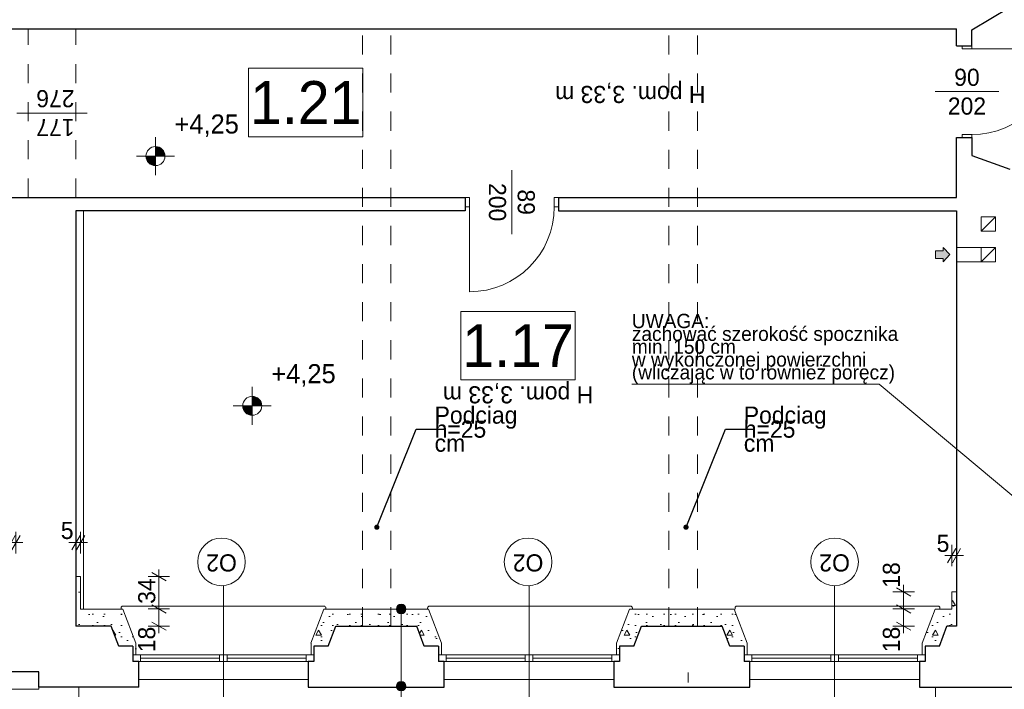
# Model space of a CAD drawing. Extents: x -145259 to -66341, y -2316 to 227384.
# Tile 63 of 141: x -88069 to -77726, y 87351 to 94379. Entities that reach past the tile are written whole.
import ezdxf

# ---------------------------------------------------------------- set-up
doc = ezdxf.new("R2010")
doc.units = 0
doc.header["$MEASUREMENT"] = 0
doc.linetypes.add('Dashed', pattern=[564.444447, 282.222223, -282.222223])
doc.linetypes.add('Przerywana', pattern=[400, 200, -200])
for name, color, linetype in [('Arch ocieplenie', 7, 'Continuous'), ('Arch opisy', 7, 'Continuous'), ('Arch wymiary', 7, 'Continuous'), ('INWENT RZĘDNE', 7, 'Continuous')]:
    doc.layers.add(name, color=color, linetype=linetype)
for name, color, linetype, lineweight in [('Arch ocieplenie_Nr_Pióra__21', 7, 'Continuous', 13), ('Arch opisy okien_Nr_Pióra__21', 7, 'Continuous', 13), ('Arch opisy_Nr_Pióra__1', 7, 'Continuous', 25), ('Arch opisy_Nr_Pióra__20', 1, 'Continuous', 20), ('Arch opisy_Nr_Pióra__21', 7, 'Continuous', 13), ('arch przekroje_Nr_Pióra__5', 7, 'Continuous', 13), ('Arch wymiary_Nr_Pióra__20', 1, 'Continuous', 20), ('Arch wymiary_Nr_Pióra__21', 7, 'Continuous', 13), ('Arch wymiary_Nr_Pióra__5', 7, 'Continuous', 13), ('Inwent kominy_Nr_Pióra__21', 7, 'Continuous', 13), ('INWENT ODWODNIENIE_Nr_Pióra__21', 7, 'Continuous', 13), ('INWENT OPISY_Nr_Pióra__21', 7, 'Continuous', 13), ('INWENT RZĘDNE_Nr_Pióra__21', 7, 'Continuous', 13), ('INWENT STROPY_Nr_Pióra__21', 7, 'Continuous', 13), ('INWENT. DRZWI_Nr_Pióra__21', 7, 'Continuous', 13), ('INWENT. OKNA_Nr_Pióra__21', 7, 'Continuous', 13), ('INWENT.ŚCIANY_Nr_Pióra__1', 7, 'Continuous', 25), ('INWENT.ŚCIANY_Nr_Pióra__21', 7, 'Continuous', 13)]:
    doc.layers.add(name, color=color, linetype=linetype, lineweight=lineweight)
doc.styles.add('GENERATED_STYLE_1', font='txt')
doc.styles.add('GENERATED_STYLE_2', font='txt')
doc.styles.add('GENERATED_STYLE_4', font='txt')
doc.styles.add('GENERATED_STYLE_5', font='txt')
doc.styles.add('GENERATED_STYLE_7', font='txt')
doc.styles.add('GENERATED_STYLE_8', font='txt')
doc.dimstyles.new('GENERATED_STYLE__1', dxfattribs={"dimtxt": 179.999995, "dimasz": 114, "dimexe": 0.18, "dimexo": 0, "dimgap": 0.09, "dimtad": 1, "dimdec": 0, "dimlfac": 0.1, "dimzin": 0, "dimdsep": 46, "dimtxsty": 'GENERATED_STYLE_1', "dimblk": 'ARROWHEAD_2', "dimblk1": 'ARROWHEAD_2', "dimblk2": 'ARROWHEAD_2', "dimcen": 0.09, "dimclrd": 7, "dimclre": 7, "dimclrt": 7, "dimazin": 0, "dimtfac": 1, "dimtdec": 4, "dimtmove": 0, "dimatfit": 3, "dimfxl": 0, "dimtolj": 1, "dimtzin": 0, "dimarcsym": 0})
doc.dimstyles.new('GENERATED_STYLE__2', dxfattribs={"dimtxt": 179.999995, "dimasz": 114, "dimexe": 0.18, "dimexo": 0, "dimgap": 0.09, "dimtad": 1, "dimtih": 1, "dimtoh": 1, "dimdec": 0, "dimlfac": 0.1, "dimzin": 0, "dimdsep": 46, "dimtxsty": 'GENERATED_STYLE_1', "dimblk": 'ARROWHEAD_2', "dimblk1": 'ARROWHEAD_2', "dimblk2": 'ARROWHEAD_2', "dimcen": 0.09, "dimclrd": 7, "dimclre": 7, "dimclrt": 7, "dimazin": 0, "dimtfac": 1, "dimtdec": 4, "dimtmove": 0, "dimatfit": 3, "dimfxl": 0, "dimtolj": 1, "dimtzin": 0, "dimarcsym": 0})
doc.dimstyles.new('GENERATED_STYLE__9', dxfattribs={"dimtxt": 0.18, "dimasz": 109.44, "dimexe": 0.18, "dimexo": 0.0625, "dimgap": 0.09, "dimtad": 0, "dimtih": 1, "dimtoh": 1, "dimdec": 4, "dimzin": 0, "dimdsep": 46, "dimcen": 0.09, "dimadec": 0, "dimazin": 0, "dimtfac": 1, "dimtdec": 4, "dimtmove": 0, "dimatfit": 3, "dimldrblk": 'ARROWHEAD_11', "dimfxl": 0, "dimtolj": 1, "dimtzin": 0, "dimarcsym": 0})
pattern_1 = [(0, (0, 0), (0, 623.5383), [60, -300]), (0, (180, 311.8), (0, 623.5383), [60, -300]), (60, (0, 0), (-540, 311.7692), [60, -300]), (60, (360, 0), (-540, 311.7692), [60, -300]), (120, (60, 0), (540, 311.7692), [60, -300]), (120, (420, 0), (540, 311.7692), [60, -300]), (0, (0, 60), (0, 120), [0, -120, 0, -180]), (45, (60, 60), (-84.85282, 84.85282), [0, -90, 0, -150.00001])]

# ---------------------------------------------------------------- blocks, each defined once
blk = doc.blocks.new('Ściana_297', base_point=(-87479, 88014))
at = {"layer": 'Arch ocieplenie_Nr_Pióra__21', "linetype": 'Continuous'}
h = blk.add_hatch(dxfattribs=at)
h.set_pattern_fill('Structural_Concrete', color=256, style=0, pattern_type=2)
h.set_pattern_definition(pattern_1)
h.paths.add_polyline_path([(-87479, 88014), (-87109, 88014), (-86985, 88194), (-87429, 88194)], flags=0)
for p, q in [((-86985, 88194), (-87429, 88194)), ((-87479, 88014), (-87109, 88014))]:
    blk.add_line(p, q, dxfattribs=at)
blk = doc.blocks.new('Ściana_298', base_point=(-87109, 88014))
at = {"layer": 'Arch ocieplenie_Nr_Pióra__21', "linetype": 'Continuous'}
h = blk.add_hatch(dxfattribs=at)
h.set_pattern_fill('Structural_Concrete', color=256, style=0, pattern_type=2)
h.set_pattern_definition(pattern_1)
h.paths.add_polyline_path([(-87109, 88014), (-87029, 87804), (-86848, 87834), (-86985, 88194)], flags=0)
for p, q in [((-86848, 87834), (-86985, 88194)), ((-87109, 88014), (-87029, 87804))]:
    blk.add_line(p, q, dxfattribs=at)
blk = doc.blocks.new('Ściana_299', base_point=(-87029, 87804))
at = {"layer": 'Arch ocieplenie_Nr_Pióra__21', "linetype": 'Continuous'}
h = blk.add_hatch(dxfattribs=at)
h.set_pattern_fill('Structural_Concrete', color=256, style=0, pattern_type=2)
h.set_pattern_definition(pattern_1)
h.paths.add_polyline_path([(-87029, 87804), (-86879, 87804), (-86849, 87834), (-86848, 87834)], flags=0)
for p, q in [((-86849, 87834), (-86848, 87834)), ((-87029, 87804), (-86879, 87804))]:
    blk.add_line(p, q, dxfattribs=at)
blk = doc.blocks.new('Ściana_300', base_point=(-86879, 87804))
at = {"layer": 'Arch ocieplenie_Nr_Pióra__21', "linetype": 'Continuous'}
h = blk.add_hatch(dxfattribs=at)
h.set_pattern_fill('Structural_Concrete', color=256, style=0, pattern_type=2)
h.set_pattern_definition(pattern_1)
h.paths.add_polyline_path([(-86879, 87804), (-86879, 87714), (-86849, 87714), (-86849, 87834)], flags=0)
for p, q in [((-86849, 87714), (-86849, 87834)), ((-86879, 87804), (-86879, 87714)), ((-86879, 87714), (-86849, 87714))]:
    blk.add_line(p, q, dxfattribs=at)
blk = doc.blocks.new('Ściana_301', base_point=(-84329, 88014))
at = {"layer": 'Arch ocieplenie_Nr_Pióra__21', "linetype": 'Continuous'}
h = blk.add_hatch(dxfattribs=at)
h.set_pattern_fill('Structural_Concrete', color=256, style=0, pattern_type=2)
h.set_pattern_definition(pattern_1)
h.paths.add_polyline_path([(-84329, 88194), (-84873, 88194), (-84749, 88014), (-84329, 88014)], flags=0)
for p, q in [((-84329, 88194), (-84873, 88194)), ((-84749, 88014), (-84329, 88014))]:
    blk.add_line(p, q, dxfattribs=at)
blk = doc.blocks.new('Ściana_302', base_point=(-84749, 88014))
at = {"layer": 'Arch ocieplenie_Nr_Pióra__21', "linetype": 'Continuous'}
h = blk.add_hatch(dxfattribs=at)
h.set_pattern_fill('Structural_Concrete', color=256, style=0, pattern_type=2)
h.set_pattern_definition(pattern_1)
h.paths.add_polyline_path([(-84873, 88194), (-85010, 87834), (-84829, 87804), (-84749, 88014)], flags=0)
for p, q in [((-84873, 88194), (-85010, 87834)), ((-84829, 87804), (-84749, 88014))]:
    blk.add_line(p, q, dxfattribs=at)
blk = doc.blocks.new('Ściana_303', base_point=(-84829, 87804))
at = {"layer": 'Arch ocieplenie_Nr_Pióra__21', "linetype": 'Continuous'}
h = blk.add_hatch(dxfattribs=at)
h.set_pattern_fill('Structural_Concrete', color=256, style=0, pattern_type=2)
h.set_pattern_definition(pattern_1)
h.paths.add_polyline_path([(-85010, 87834), (-85009, 87834), (-84979, 87804), (-84829, 87804)], flags=0)
for p, q in [((-85010, 87834), (-85009, 87834)), ((-84979, 87804), (-84829, 87804))]:
    blk.add_line(p, q, dxfattribs=at)
blk = doc.blocks.new('Ściana_304', base_point=(-84979, 87804))
at = {"layer": 'Arch ocieplenie_Nr_Pióra__21', "linetype": 'Continuous'}
h = blk.add_hatch(dxfattribs=at)
h.set_pattern_fill('Structural_Concrete', color=256, style=0, pattern_type=2)
h.set_pattern_definition(pattern_1)
h.paths.add_polyline_path([(-85009, 87834), (-85009, 87714), (-84979, 87714), (-84979, 87804)], flags=0)
for p, q in [((-85009, 87834), (-85009, 87714)), ((-85009, 87714), (-84979, 87714)), ((-84979, 87714), (-84979, 87804))]:
    blk.add_line(p, q, dxfattribs=at)
blk = doc.blocks.new('Ściana_305', base_point=(-84329, 88014))
at = {"layer": 'Arch ocieplenie_Nr_Pióra__21', "linetype": 'Continuous'}
h = blk.add_hatch(dxfattribs=at)
h.set_pattern_fill('Structural_Concrete', color=256, style=0, pattern_type=2)
h.set_pattern_definition(pattern_1)
h.paths.add_polyline_path([(-84329, 88014), (-83899, 88014), (-83775, 88194), (-84329, 88194)], flags=0)
for p, q in [((-83775, 88194), (-84329, 88194)), ((-84329, 88014), (-83899, 88014))]:
    blk.add_line(p, q, dxfattribs=at)
blk = doc.blocks.new('Ściana_306', base_point=(-83899, 88014))
at = {"layer": 'Arch ocieplenie_Nr_Pióra__21', "linetype": 'Continuous'}
h = blk.add_hatch(dxfattribs=at)
h.set_pattern_fill('Structural_Concrete', color=256, style=0, pattern_type=2)
h.set_pattern_definition(pattern_1)
h.paths.add_polyline_path([(-83899, 88014), (-83819, 87804), (-83638, 87834), (-83775, 88194)], flags=0)
for p, q in [((-83638, 87834), (-83775, 88194)), ((-83899, 88014), (-83819, 87804))]:
    blk.add_line(p, q, dxfattribs=at)
blk = doc.blocks.new('Ściana_307', base_point=(-83819, 87804))
at = {"layer": 'Arch ocieplenie_Nr_Pióra__21', "linetype": 'Continuous'}
h = blk.add_hatch(dxfattribs=at)
h.set_pattern_fill('Structural_Concrete', color=256, style=0, pattern_type=2)
h.set_pattern_definition(pattern_1)
h.paths.add_polyline_path([(-83819, 87804), (-83669, 87804), (-83639, 87834), (-83638, 87834)], flags=0)
for p, q in [((-83639, 87834), (-83638, 87834)), ((-83819, 87804), (-83669, 87804))]:
    blk.add_line(p, q, dxfattribs=at)
blk = doc.blocks.new('Ściana_308', base_point=(-83669, 87804))
at = {"layer": 'Arch ocieplenie_Nr_Pióra__21', "linetype": 'Continuous'}
h = blk.add_hatch(dxfattribs=at)
h.set_pattern_fill('Structural_Concrete', color=256, style=0, pattern_type=2)
h.set_pattern_definition(pattern_1)
h.paths.add_polyline_path([(-83669, 87804), (-83669, 87714), (-83639, 87714), (-83639, 87834)], flags=0)
for p, q in [((-83639, 87714), (-83639, 87834)), ((-83669, 87804), (-83669, 87714)), ((-83669, 87714), (-83639, 87714))]:
    blk.add_line(p, q, dxfattribs=at)
blk = doc.blocks.new('Ściana_309', base_point=(-81129, 88014))
at = {"layer": 'Arch ocieplenie_Nr_Pióra__21', "linetype": 'Continuous'}
h = blk.add_hatch(dxfattribs=at)
h.set_pattern_fill('Structural_Concrete', color=256, style=0, pattern_type=2)
h.set_pattern_definition(pattern_1)
h.paths.add_polyline_path([(-81129, 88194), (-81663, 88194), (-81539, 88014), (-81129, 88014)], flags=0)
for p, q in [((-81129, 88194), (-81663, 88194)), ((-81539, 88014), (-81129, 88014))]:
    blk.add_line(p, q, dxfattribs=at)
blk = doc.blocks.new('Ściana_310', base_point=(-81539, 88014))
at = {"layer": 'Arch ocieplenie_Nr_Pióra__21', "linetype": 'Continuous'}
h = blk.add_hatch(dxfattribs=at)
h.set_pattern_fill('Structural_Concrete', color=256, style=0, pattern_type=2)
h.set_pattern_definition(pattern_1)
h.paths.add_polyline_path([(-81663, 88194), (-81800, 87834), (-81619, 87804), (-81539, 88014)], flags=0)
for p, q in [((-81663, 88194), (-81800, 87834)), ((-81619, 87804), (-81539, 88014))]:
    blk.add_line(p, q, dxfattribs=at)
blk = doc.blocks.new('Ściana_311', base_point=(-81619, 87804))
at = {"layer": 'Arch ocieplenie_Nr_Pióra__21', "linetype": 'Continuous'}
h = blk.add_hatch(dxfattribs=at)
h.set_pattern_fill('Structural_Concrete', color=256, style=0, pattern_type=2)
h.set_pattern_definition(pattern_1)
h.paths.add_polyline_path([(-81800, 87834), (-81799, 87834), (-81769, 87804), (-81619, 87804)], flags=0)
for p, q in [((-81800, 87834), (-81799, 87834)), ((-81769, 87804), (-81619, 87804))]:
    blk.add_line(p, q, dxfattribs=at)
blk = doc.blocks.new('Ściana_312', base_point=(-81769, 87804))
at = {"layer": 'Arch ocieplenie_Nr_Pióra__21', "linetype": 'Continuous'}
h = blk.add_hatch(dxfattribs=at)
h.set_pattern_fill('Structural_Concrete', color=256, style=0, pattern_type=2)
h.set_pattern_definition(pattern_1)
h.paths.add_polyline_path([(-81799, 87834), (-81799, 87714), (-81769, 87714), (-81769, 87804)], flags=0)
for p, q in [((-81799, 87834), (-81799, 87714)), ((-81799, 87714), (-81769, 87714)), ((-81769, 87714), (-81769, 87804))]:
    blk.add_line(p, q, dxfattribs=at)
blk = doc.blocks.new('Ściana_313', base_point=(-81129, 88014))
at = {"layer": 'Arch ocieplenie_Nr_Pióra__21', "linetype": 'Continuous'}
h = blk.add_hatch(dxfattribs=at)
h.set_pattern_fill('Structural_Concrete', color=256, style=0, pattern_type=2)
h.set_pattern_definition(pattern_1)
h.paths.add_polyline_path([(-81129, 88014), (-80689, 88014), (-80565, 88194), (-81129, 88194)], flags=0)
for p, q in [((-80565, 88194), (-81129, 88194)), ((-81129, 88014), (-80689, 88014))]:
    blk.add_line(p, q, dxfattribs=at)
blk = doc.blocks.new('Ściana_314', base_point=(-80689, 88014))
at = {"layer": 'Arch ocieplenie_Nr_Pióra__21', "linetype": 'Continuous'}
h = blk.add_hatch(dxfattribs=at)
h.set_pattern_fill('Structural_Concrete', color=256, style=0, pattern_type=2)
h.set_pattern_definition(pattern_1)
h.paths.add_polyline_path([(-80689, 88014), (-80609, 87804), (-80428, 87834), (-80565, 88194)], flags=0)
for p, q in [((-80428, 87834), (-80565, 88194)), ((-80689, 88014), (-80609, 87804))]:
    blk.add_line(p, q, dxfattribs=at)
blk = doc.blocks.new('Ściana_315', base_point=(-80609, 87804))
at = {"layer": 'Arch ocieplenie_Nr_Pióra__21', "linetype": 'Continuous'}
h = blk.add_hatch(dxfattribs=at)
h.set_pattern_fill('Structural_Concrete', color=256, style=0, pattern_type=2)
h.set_pattern_definition(pattern_1)
h.paths.add_polyline_path([(-80609, 87804), (-80459, 87804), (-80429, 87834), (-80428, 87834)], flags=0)
for p, q in [((-80429, 87834), (-80428, 87834)), ((-80609, 87804), (-80459, 87804))]:
    blk.add_line(p, q, dxfattribs=at)
blk = doc.blocks.new('Ściana_316', base_point=(-80459, 87804))
at = {"layer": 'Arch ocieplenie_Nr_Pióra__21', "linetype": 'Continuous'}
h = blk.add_hatch(dxfattribs=at)
h.set_pattern_fill('Structural_Concrete', color=256, style=0, pattern_type=2)
h.set_pattern_definition(pattern_1)
h.paths.add_polyline_path([(-80459, 87804), (-80459, 87714), (-80429, 87714), (-80429, 87834)], flags=0)
for p, q in [((-80429, 87714), (-80429, 87834)), ((-80459, 87804), (-80459, 87714)), ((-80459, 87714), (-80429, 87714))]:
    blk.add_line(p, q, dxfattribs=at)
blk = doc.blocks.new('Ściana_317', base_point=(-78329, 88014))
at = {"layer": 'Arch ocieplenie_Nr_Pióra__21', "linetype": 'Continuous'}
h = blk.add_hatch(dxfattribs=at)
h.set_pattern_fill('Structural_Concrete', color=256, style=0, pattern_type=2)
h.set_pattern_definition(pattern_1)
h.paths.add_polyline_path([(-78453, 88194), (-78590, 87834), (-78409, 87804), (-78329, 88014)], flags=0)
for p, q in [((-78453, 88194), (-78590, 87834)), ((-78409, 87804), (-78329, 88014))]:
    blk.add_line(p, q, dxfattribs=at)
blk = doc.blocks.new('Ściana_318', base_point=(-78409, 87804))
at = {"layer": 'Arch ocieplenie_Nr_Pióra__21', "linetype": 'Continuous'}
h = blk.add_hatch(dxfattribs=at)
h.set_pattern_fill('Structural_Concrete', color=256, style=0, pattern_type=2)
h.set_pattern_definition(pattern_1)
h.paths.add_polyline_path([(-78590, 87834), (-78589, 87834), (-78559, 87804), (-78409, 87804)], flags=0)
for p, q in [((-78590, 87834), (-78589, 87834)), ((-78559, 87804), (-78409, 87804))]:
    blk.add_line(p, q, dxfattribs=at)
blk = doc.blocks.new('Ściana_319', base_point=(-78559, 87804))
at = {"layer": 'Arch ocieplenie_Nr_Pióra__21', "linetype": 'Continuous'}
h = blk.add_hatch(dxfattribs=at)
h.set_pattern_fill('Structural_Concrete', color=256, style=0, pattern_type=2)
h.set_pattern_definition(pattern_1)
h.paths.add_polyline_path([(-78589, 87834), (-78589, 87714), (-78559, 87714), (-78559, 87804)], flags=0)
for p, q in [((-78589, 87834), (-78589, 87714)), ((-78589, 87714), (-78559, 87714)), ((-78559, 87714), (-78559, 87804))]:
    blk.add_line(p, q, dxfattribs=at)
blk = doc.blocks.new('Ściana_320', base_point=(-87479, 88534))
at = {"layer": 'Arch ocieplenie_Nr_Pióra__21', "linetype": 'Continuous'}
h = blk.add_hatch(dxfattribs=at)
h.set_pattern_fill('Structural_Concrete', color=256, style=0, pattern_type=2)
h.set_pattern_definition(pattern_1)
h.paths.add_polyline_path([(-87479, 88534), (-87479, 88014), (-87429, 88194), (-87429, 88534)], flags=0)
for p, q in [((-87479, 88534), (-87479, 88014)), ((-87429, 88534), (-87479, 88534)), ((-87429, 88194), (-87429, 88534))]:
    blk.add_line(p, q, dxfattribs=at)
blk = doc.blocks.new('Ściana_321', base_point=(-78229, 88374))
at = {"layer": 'Arch ocieplenie_Nr_Pióra__21', "linetype": 'Continuous'}
h = blk.add_hatch(dxfattribs=at)
h.set_pattern_fill('Structural_Concrete', color=256, style=0, pattern_type=2)
h.set_pattern_definition(pattern_1)
h.paths.add_polyline_path([(-78279, 88374), (-78279, 88194), (-78229, 88014), (-78229, 88374)], flags=0)
for p, q in [((-78279, 88374), (-78279, 88194)), ((-78229, 88374), (-78279, 88374)), ((-78229, 88014), (-78229, 88374))]:
    blk.add_line(p, q, dxfattribs=at)
blk = doc.blocks.new('Ściana_322', base_point=(-78229, 88014))
at = {"layer": 'Arch ocieplenie_Nr_Pióra__21', "linetype": 'Continuous'}
h = blk.add_hatch(dxfattribs=at)
h.set_pattern_fill('Structural_Concrete', color=256, style=0, pattern_type=2)
h.set_pattern_definition(pattern_1)
h.paths.add_polyline_path([(-78279, 88194), (-78453, 88194), (-78329, 88014), (-78229, 88014)], flags=0)
for p, q in [((-78279, 88194), (-78453, 88194)), ((-78329, 88014), (-78229, 88014))]:
    blk.add_line(p, q, dxfattribs=at)
blk = doc.blocks.new('Linia_55', base_point=(-84062, 87384))
at = {"layer": 'Arch opisy_Nr_Pióra__21', "linetype": 'Continuous'}
blk.add_line((-84062, 87384), (-84062, 86205), dxfattribs=at)
blk.add_circle((-84062, 85905), 300, dxfattribs=at)
blk = doc.blocks.new('Linia_56', base_point=(-84062, 88194))
at = {"layer": 'Arch opisy_Nr_Pióra__21', "linetype": 'Continuous'}
for points in [[(-84012, 88194), (-84016, 88213), (-84026, 88229), (-84043, 88240), (-84062, 88244), (-84081, 88240), (-84097, 88229), (-84108, 88213), (-84112, 88194), (-84108, 88174), (-84097, 88158), (-84081, 88147), (-84062, 88144), (-84043, 88147), (-84026, 88158), (-84016, 88174)], [(-84012, 87384), (-84016, 87403), (-84026, 87419), (-84043, 87430), (-84062, 87434), (-84081, 87430), (-84097, 87419), (-84108, 87403), (-84112, 87384), (-84108, 87364), (-84097, 87348), (-84081, 87337), (-84062, 87334), (-84043, 87337), (-84026, 87348), (-84016, 87364)]]:
    blk.add_hatch(color=256, dxfattribs=at).paths.add_polyline_path(points, flags=0)
blk.add_line((-84062, 88144), (-84062, 87434), dxfattribs=at)
for centre in [(-84062, 88194), (-84062, 87384)]:
    blk.add_circle(centre, 50, dxfattribs=at)
blk = doc.blocks.new('*D1459')
at = {"layer": 'Arch wymiary_Nr_Pióra__5', "linetype": 'Continuous'}
for p, q in [((-88202, 88815), (-88115, 88965)), ((-88159, 88778), (-88159, 89003)), ((-88065, 88965), (-88152, 88815)), ((-88109, 88778), (-88109, 89003)), ((-88232, 88890), (-88159, 88890)), ((-88159, 88890), (-88109, 88890)), ((-88109, 88890), (-88035, 88890))]:
    blk.add_line(p, q, dxfattribs=at)
at = {"layer": 'Arch wymiary_Nr_Pióra__21', "insert": (-88317, 88926), "char_height": 180, "attachment_point": 7, "style": 'GENERATED_STYLE_1'}
blk.add_mtext('{5}', dxfattribs=at)
blk = doc.blocks.new('ARROWHEAD_2')
at = {"color": 0, "linetype": 'Continuous', "lineweight": 0}
for p, q in [((0, 0), (-1, 0)), ((-0.378, -0.655), (0.378, 0.655))]:
    blk.add_line(p, q, dxfattribs=at)
blk = doc.blocks.new('*D1460')
at = {"layer": 'Arch wymiary_Nr_Pióra__5', "linetype": 'Continuous'}
for p, q in [((-87522, 88815), (-87435, 88965)), ((-87479, 88778), (-87479, 89003)), ((-87385, 88965), (-87472, 88815)), ((-87429, 88778), (-87429, 89003)), ((-87552, 88890), (-87479, 88890)), ((-87479, 88890), (-87429, 88890)), ((-87429, 88890), (-87355, 88890))]:
    blk.add_line(p, q, dxfattribs=at)
at = {"layer": 'Arch wymiary_Nr_Pióra__21', "insert": (-87637, 88926), "char_height": 180, "attachment_point": 7, "style": 'GENERATED_STYLE_1'}
blk.add_mtext('{5}', dxfattribs=at)
blk = doc.blocks.new('*D1461')
at = {"layer": 'Arch wymiary_Nr_Pióra__5', "linetype": 'Continuous'}
for p, q in [((-86681, 88237), (-86531, 88150)), ((-86494, 88194), (-86719, 88194)), ((-86606, 88014), (-86606, 88194)), ((-86681, 88057), (-86531, 87970)), ((-86494, 88014), (-86719, 88014)), ((-86606, 87940), (-86606, 88014))]:
    blk.add_line(p, q, dxfattribs=at)
at = {"layer": 'Arch wymiary_Nr_Pióra__21', "char_height": 180, "attachment_point": 7, "rotation": 90, "style": 'GENERATED_STYLE_1'}
for s, insert in [('{34}', (-86642, 88248)), ('{18}', (-86642, 87740))]:
    blk.add_mtext(s, dxfattribs=dict(at, insert=insert))
blk = doc.blocks.new('*D1462')
at = {"layer": 'Arch wymiary_Nr_Pióra__5', "linetype": 'Continuous'}
for p, q in [((-86494, 88534), (-86719, 88534)), ((-86531, 88490), (-86681, 88577)), ((-86606, 88534), (-86606, 88607)), ((-86606, 88194), (-86606, 88534)), ((-86681, 88237), (-86531, 88150)), ((-86494, 88194), (-86719, 88194))]:
    blk.add_line(p, q, dxfattribs=at)
at = {"layer": 'Arch wymiary_Nr_Pióra__21', "char_height": 180, "attachment_point": 7, "rotation": 90, "style": 'GENERATED_STYLE_1'}
for s, insert in [('{34}', (-86642, 88248)), ('{18}', (-86642, 87740))]:
    blk.add_mtext(s, dxfattribs=dict(at, insert=insert))
blk = doc.blocks.new('*D1463')
at = {"layer": 'Arch wymiary_Nr_Pióra__5', "linetype": 'Continuous'}
for p, q in [((-78859, 88237), (-78709, 88150)), ((-78671, 88194), (-78896, 88194)), ((-78784, 88014), (-78784, 88194)), ((-78859, 88057), (-78709, 87970)), ((-78671, 88014), (-78896, 88014)), ((-78784, 87940), (-78784, 88014))]:
    blk.add_line(p, q, dxfattribs=at)
at = {"layer": 'Arch wymiary_Nr_Pióra__21', "char_height": 180, "attachment_point": 7, "rotation": 90, "style": 'GENERATED_STYLE_1'}
for insert in [(-78820, 88417), (-78820, 87740)]:
    blk.add_mtext('{18}', dxfattribs=dict(at, insert=insert))
blk = doc.blocks.new('*D1464')
at = {"layer": 'Arch wymiary_Nr_Pióra__5', "linetype": 'Continuous'}
for p, q in [((-78784, 88374), (-78784, 88447)), ((-78671, 88374), (-78896, 88374)), ((-78709, 88330), (-78859, 88417)), ((-78784, 88194), (-78784, 88374)), ((-78859, 88237), (-78709, 88150)), ((-78671, 88194), (-78896, 88194))]:
    blk.add_line(p, q, dxfattribs=at)
at = {"layer": 'Arch wymiary_Nr_Pióra__21', "char_height": 180, "attachment_point": 7, "rotation": 90, "style": 'GENERATED_STYLE_1'}
for insert in [(-78820, 88417), (-78820, 87740)]:
    blk.add_mtext('{18}', dxfattribs=dict(at, insert=insert))
blk = doc.blocks.new('*D1465')
at = {"layer": 'Arch wymiary_Nr_Pióra__5', "linetype": 'Continuous'}
for p, q in [((-78279, 88643), (-78279, 88868)), ((-78229, 88643), (-78229, 88868)), ((-78352, 88755), (-78279, 88755)), ((-78322, 88680), (-78235, 88830)), ((-78279, 88755), (-78229, 88755)), ((-78185, 88830), (-78272, 88680)), ((-78229, 88755), (-78155, 88755))]:
    blk.add_line(p, q, dxfattribs=at)
at = {"layer": 'Arch wymiary_Nr_Pióra__21', "insert": (-78437, 88791), "char_height": 180, "attachment_point": 7, "style": 'GENERATED_STYLE_1'}
blk.add_mtext('{5}', dxfattribs=at)
blk = doc.blocks.new('Koty wysokościowe_17', base_point=(-86643, 92947))
at = {"layer": 'INWENT RZĘDNE_Nr_Pióra__21', "linetype": 'Continuous'}
for points in [[(-86643, 92947), (-86543, 92947), (-86551, 92985), (-86572, 93018), (-86605, 93039), (-86643, 93047)], [(-86643, 92947), (-86743, 92947), (-86735, 92909), (-86714, 92876), (-86681, 92855), (-86643, 92847)]]:
    blk.add_hatch(color=256, dxfattribs=at).paths.add_polyline_path(points, flags=0)
for p, q in [((-86643, 92747), (-86643, 93147)), ((-86843, 92947), (-86443, 92947))]:
    blk.add_line(p, q, dxfattribs=at)
blk.add_circle((-86643, 92947), 100, dxfattribs=at)
at = {"layer": 'INWENT RZĘDNE_Nr_Pióra__21', "insert": (-86443, 93147), "char_height": 200, "attachment_point": 7, "style": 'GENERATED_STYLE_2'}
blk.add_mtext('{+4,25}', dxfattribs=at)
blk = doc.blocks.new('Koty wysokościowe_18', base_point=(-85626, 90326))
at = {"layer": 'INWENT RZĘDNE_Nr_Pióra__21', "linetype": 'Continuous'}
for points in [[(-85626, 90326), (-85526, 90326), (-85534, 90365), (-85555, 90397), (-85588, 90419), (-85626, 90426)], [(-85626, 90326), (-85726, 90326), (-85718, 90288), (-85697, 90256), (-85664, 90234), (-85626, 90226)]]:
    blk.add_hatch(color=256, dxfattribs=at).paths.add_polyline_path(points, flags=0)
for p, q in [((-85626, 90126), (-85626, 90526)), ((-85826, 90326), (-85426, 90326))]:
    blk.add_line(p, q, dxfattribs=at)
blk.add_circle((-85626, 90326), 100, dxfattribs=at)
at = {"layer": 'INWENT RZĘDNE_Nr_Pióra__21', "insert": (-85426, 90526), "char_height": 200, "attachment_point": 7, "style": 'GENERATED_STYLE_2'}
blk.add_mtext('{+4,25}', dxfattribs=at)
blk = doc.blocks.new('ARROWHEAD_11')
at = {"color": 0, "linetype": 'Continuous', "lineweight": 0}
blk.add_line((0, 0), (-1, 0), dxfattribs=at)
at = {"color": 0, "linetype": 'Continuous', "lineweight": 0, "const_width": 0.25, "flags": 128}
blk.add_lwpolyline([(-0.125, 0, 1), (0.125, 0, 1)], format="xyb", close=True, dxfattribs=at)

msp = doc.modelspace()

# ---------------------------------------------------------------- hatches: boundary and pattern name
at = {"layer": 'Inwent kominy_Nr_Pióra__21', "linetype": 'Continuous'}
msp.add_hatch(color=256, dxfattribs=at).paths.add_polyline_path([(-78368.7, 91838.6), (-78368.7, 91873.6), (-78448.7, 91873.6), (-78448.7, 91953.6), (-78368.7, 91953.6), (-78368.7, 91988.6), (-78298.7, 91913.6)], flags=0)

# ---------------------------------------------------------------- linework, layer by layer
at = {"layer": 'Arch opisy okien_Nr_Pióra__21', "linetype": 'Continuous'}
for centre in [(-85948.7, 88688.1), (-82728.7, 88688.1), (-79508.7, 88688.1)]:
    msp.add_circle(centre, 250, dxfattribs=at)
at = {"layer": 'Arch opisy_Nr_Pióra__20', "linetype": 'Continuous'}
for p, q in [((-81638.6, 90554), (-79042.3, 90554)), ((-79042.3, 90554), (-76990, 88838.6))]:
    msp.add_line(p, q, dxfattribs=at)
at = {"layer": 'Arch opisy_Nr_Pióra__21', "linetype": 'Continuous'}
for p, q in [((-84464, 93869.6), (-85664, 93869.6)), ((-85664, 93869.6), (-85664, 93149.6)), ((-84464, 93149.6), (-84464, 93869.6)), ((-85664, 93149.6), (-84464, 93149.6)), ((-82233.8, 91317.9), (-83433.8, 91317.9)), ((-83433.8, 91317.9), (-83433.8, 90597.9)), ((-82233.8, 90597.9), (-82233.8, 91317.9)), ((-83433.8, 90597.9), (-82233.8, 90597.9))]:
    msp.add_line(p, q, dxfattribs=at)
at = {"layer": 'arch przekroje_Nr_Pióra__5', "linetype": 'Dashed'}
msp.add_line((-81046.9, 86293.2), (-81046.9, 87528.8), dxfattribs=at)
at = {"layer": 'Inwent kominy_Nr_Pióra__21', "linetype": 'Continuous'}
for p, q in [((-77818.7, 92308.6), (-77968.7, 92308.6)), ((-77968.7, 92308.6), (-77968.7, 92158.6)), ((-77968.7, 92158.6), (-77818.7, 92308.6)), ((-77818.7, 92158.6), (-77818.7, 92308.6)), ((-77968.7, 92158.6), (-77818.7, 92158.6)), ((-78448.7, 91873.6), (-78448.7, 91953.6)), ((-78448.7, 91953.6), (-78368.7, 91953.6)), ((-78298.7, 91913.6), (-78368.7, 91988.6)), ((-78368.7, 91953.6), (-78368.7, 91988.6)), ((-77968.7, 91988.6), (-78228.7, 91988.6)), ((-77818.7, 91988.6), (-77968.7, 91988.6)), ((-77968.7, 91988.6), (-77968.7, 91838.6)), ((-77968.7, 91838.6), (-77818.7, 91988.6)), ((-77818.7, 91838.6), (-77818.7, 91988.6)), ((-78368.7, 91873.6), (-78448.7, 91873.6)), ((-78298.7, 91913.6), (-78368.7, 91838.6)), ((-78368.7, 91873.6), (-78368.7, 91838.6)), ((-77968.7, 91838.6), (-78228.7, 91838.6)), ((-77968.7, 91838.6), (-77818.7, 91838.6))]:
    msp.add_line(p, q, dxfattribs=at)
at = {"layer": 'INWENT ODWODNIENIE_Nr_Pióra__21', "linetype": 'Continuous'}
for p, q in [((-87448.7, 87213.6), (-87448.7, 87373.6)), ((-78448.7, 87373.6), (-78448.7, 87133.6))]:
    msp.add_line(p, q, dxfattribs=at)
at = {"layer": 'INWENT OPISY_Nr_Pióra__21', "linetype": 'Continuous'}
for p, q in [((-77783.7, 93623.6), (-78453.7, 93623.6)), ((-87358.7, 93398.6), (-88098.7, 93398.6)), ((-82898.7, 92798.6), (-82898.7, 92128.6)), ((-85928.7, 88438.1), (-85928.7, 86673.6)), ((-82718.7, 88438.1), (-82718.7, 86673.6)), ((-79508.7, 88438.1), (-79508.7, 86673.6))]:
    msp.add_line(p, q, dxfattribs=at)
at = {"layer": 'INWENT STROPY_Nr_Pióra__21', "linetype": 'Przerywana'}
for p, q in [((-87978.7, 92513.6), (-87978.7, 94283.6)), ((-87478.7, 92513.6), (-87478.7, 94283.6)), ((-84468.7, 88013.6), (-84468.7, 94283.6)), ((-84168.7, 88013.6), (-84168.7, 94283.6)), ((-81248.7, 88013.6), (-81248.7, 94283.6)), ((-80948.7, 88013.6), (-80948.7, 94283.6))]:
    msp.add_line(p, q, dxfattribs=at)
at = {"layer": 'INWENT. DRZWI_Nr_Pióra__21', "linetype": 'Continuous'}
for p, q in [((-78168.7, 94073.6), (-78168.7, 94103.6)), ((-78068.7, 94073.6), (-78168.7, 94073.6)), ((-78068.7, 94073.6), (-78068.7, 94103.6)), ((-78068.7, 94073.6), (-77168.7, 94073.6)), ((-78068.7, 93173.6), (-78168.7, 93173.6)), ((-78168.7, 93173.6), (-78168.7, 93143.6)), ((-78068.7, 93173.6), (-78068.7, 93143.6)), ((-83343.7, 92513.6), (-83388.7, 92513.6)), ((-83343.7, 92513.6), (-83343.7, 92413.6)), ((-82453.7, 92513.6), (-82453.7, 92413.6)), ((-82453.7, 92513.6), (-82408.7, 92513.6)), ((-83343.7, 92413.6), (-83388.7, 92413.6)), ((-83343.7, 92413.6), (-83343.7, 91523.6)), ((-82453.7, 92413.6), (-82408.7, 92413.6))]:
    msp.add_line(p, q, dxfattribs=at)
for centre, radius in [((-78068.7, 94073.6), 900), ((-83343.7, 92413.6), 890)]:
    msp.add_arc(centre, radius, 270, 0, dxfattribs=at)
at = {"layer": 'INWENT. OKNA_Nr_Pióra__21', "linetype": 'Continuous'}
for p, q in [((-86984.7, 88223.6), (-84872.8, 88223.6)), ((-83764.7, 88223.6), (-81652.8, 88223.6)), ((-80534.7, 88223.6), (-78422.8, 88223.6)), ((-87004.7, 88203.6), (-87004.7, 88193.6)), ((-84852.8, 88203.6), (-84852.8, 88193.6)), ((-83784.7, 88203.6), (-83784.7, 88193.6)), ((-81632.8, 88203.6), (-81632.8, 88193.6)), ((-80554.7, 88203.6), (-80554.7, 88193.6)), ((-78402.8, 88203.6), (-78402.8, 88193.6)), ((-84978.7, 87713.6), (-86878.7, 87713.6)), ((-86798.7, 87713.6), (-86798.7, 87643.6)), ((-85968.7, 87713.6), (-85968.7, 87643.6)), ((-85888.7, 87713.6), (-85888.7, 87643.6)), ((-85058.7, 87713.6), (-85058.7, 87643.6)), ((-81768.7, 87713.6), (-83668.7, 87713.6)), ((-83588.7, 87713.6), (-83588.7, 87643.6)), ((-82758.7, 87713.6), (-82758.7, 87643.6)), ((-82678.7, 87713.6), (-82678.7, 87643.6)), ((-81848.7, 87713.6), (-81848.7, 87643.6)), ((-78558.7, 87713.6), (-80458.7, 87713.6)), ((-80378.7, 87713.6), (-80378.7, 87643.6)), ((-79548.7, 87713.6), (-79548.7, 87643.6)), ((-79468.7, 87713.6), (-79468.7, 87643.6)), ((-78638.7, 87713.6), (-78638.7, 87643.6)), ((-86878.7, 87643.6), (-84978.7, 87643.6)), ((-85968.7, 87678.6), (-86798.7, 87678.6)), ((-85058.7, 87678.6), (-85888.7, 87678.6)), ((-83668.7, 87643.6), (-81768.7, 87643.6)), ((-82758.7, 87678.6), (-83588.7, 87678.6)), ((-81848.7, 87678.6), (-82678.7, 87678.6)), ((-80458.7, 87643.6), (-78558.7, 87643.6)), ((-79548.7, 87678.6), (-80378.7, 87678.6)), ((-78638.7, 87678.6), (-79468.7, 87678.6))]:
    msp.add_line(p, q, dxfattribs=at)
for centre, start, end in [((-86984.7, 88203.6), 90, 180), ((-84872.8, 88203.6), 0, 90), ((-83764.7, 88203.6), 90, 180), ((-81652.8, 88203.6), 0, 90), ((-80534.7, 88203.6), 90, 180), ((-78422.8, 88203.6), 0, 90)]:
    msp.add_arc(centre, 20, start, end, dxfattribs=at)
at = {"layer": 'INWENT.ŚCIANY_Nr_Pióra__1', "linetype": 'Continuous'}
for p, q in [((-78068.7, 94273.6), (-77668.7, 94508.6)), ((-88688.7, 94283.6), (-78228.7, 94283.6)), ((-78228.7, 94103.6), (-78228.7, 94283.6)), ((-78068.7, 94103.6), (-78068.7, 94273.6)), ((-78228.7, 94103.6), (-78068.7, 94103.6)), ((-78228.7, 92513.6), (-78228.7, 93143.6)), ((-78228.7, 93143.6), (-78068.7, 93143.6)), ((-78068.7, 93143.6), (-78068.7, 92953.6)), ((-78068.7, 92953.6), (-77668.7, 92808.6)), ((-88688.7, 92513.6), (-83388.7, 92513.6)), ((-83388.7, 92513.6), (-83388.7, 92373.6)), ((-82408.7, 92513.6), (-82408.7, 92373.6)), ((-82408.7, 92513.6), (-78228.7, 92513.6)), ((-83388.7, 92373.6), (-87478.7, 92373.6)), ((-87478.7, 92373.6), (-87478.7, 88013.6)), ((-82408.7, 92373.6), (-78228.7, 92373.6)), ((-78228.7, 92373.6), (-78228.7, 88013.6)), ((-87108.7, 88013.6), (-87478.7, 88013.6)), ((-87028.7, 87803.6), (-87108.7, 88013.6)), ((-84828.7, 87803.6), (-84748.7, 88013.6)), ((-84748.7, 88013.6), (-83898.7, 88013.6)), ((-83818.7, 87803.6), (-83898.7, 88013.6)), ((-81618.7, 87803.6), (-81538.7, 88013.6)), ((-81538.7, 88013.6), (-80688.7, 88013.6)), ((-80608.7, 87803.6), (-80688.7, 88013.6)), ((-78408.7, 87803.6), (-78328.7, 88013.6)), ((-78228.7, 88013.6), (-78328.7, 88013.6)), ((-86878.7, 87803.6), (-87028.7, 87803.6)), ((-86878.7, 87803.6), (-86878.7, 87643.6)), ((-84978.7, 87803.6), (-84978.7, 87643.6)), ((-84828.7, 87803.6), (-84978.7, 87803.6)), ((-83668.7, 87803.6), (-83818.7, 87803.6)), ((-83668.7, 87803.6), (-83668.7, 87643.6)), ((-81768.7, 87803.6), (-81768.7, 87643.6)), ((-81618.7, 87803.6), (-81768.7, 87803.6)), ((-80458.7, 87803.6), (-80608.7, 87803.6)), ((-80458.7, 87803.6), (-80458.7, 87643.6)), ((-78558.7, 87803.6), (-78558.7, 87643.6)), ((-78408.7, 87803.6), (-78558.7, 87803.6)), ((-86818.7, 87643.6), (-86878.7, 87643.6)), ((-86818.7, 87373.6), (-86818.7, 87643.6)), ((-84978.7, 87643.6), (-85038.7, 87643.6)), ((-85038.7, 87643.6), (-85038.7, 87373.6)), ((-83608.7, 87643.6), (-83668.7, 87643.6)), ((-83608.7, 87373.6), (-83608.7, 87643.6)), ((-81768.7, 87643.6), (-81828.7, 87643.6)), ((-81828.7, 87643.6), (-81828.7, 87373.6)), ((-80398.7, 87643.6), (-80458.7, 87643.6)), ((-80398.7, 87373.6), (-80398.7, 87643.6)), ((-78558.7, 87643.6), (-78618.7, 87643.6)), ((-78618.7, 87643.6), (-78618.7, 87373.6)), ((-87868.7, 87533.6), (-90208.7, 87533.6)), ((-87868.7, 87373.6), (-87868.7, 87533.6)), ((-86818.7, 87373.6), (-87868.7, 87373.6)), ((-85038.7, 87373.6), (-83608.7, 87373.6)), ((-81828.7, 87373.6), (-80398.7, 87373.6)), ((-78618.7, 87373.6), (-76693.7, 87373.6))]:
    msp.add_line(p, q, dxfattribs=at)
at = {"layer": 'INWENT.ŚCIANY_Nr_Pióra__21', "linetype": 'Continuous'}
for p, q in [((-87398.7, 92373.6), (-87398.7, 88193.6)), ((-87868.7, 87353.6), (-87868.7, 87533.6)), ((-85038.7, 87453.6), (-86818.7, 87453.6)), ((-81828.7, 87453.6), (-83608.7, 87453.6)), ((-78618.7, 87453.6), (-80398.7, 87453.6)), ((-99288.7, 87353.6), (-87868.7, 87353.6))]:
    msp.add_line(p, q, dxfattribs=at)

# ---------------------------------------------------------------- block references
at = {"layer": 'Arch ocieplenie'}
for name, p in [('Ściana_320', (-87478.7, 88533.6)), ('Ściana_321', (-78228.7, 88373.6)), ('Ściana_297', (-87478.7, 88013.6)), ('Ściana_298', (-87108.7, 88013.6)), ('Ściana_302', (-84748.7, 88013.6)), ('Ściana_301', (-84328.7, 88013.6)), ('Ściana_305', (-84328.7, 88013.6)), ('Ściana_306', (-83898.7, 88013.6)), ('Ściana_310', (-81538.7, 88013.6)), ('Ściana_309', (-81128.7, 88013.6)), ('Ściana_313', (-81128.7, 88013.6)), ('Ściana_314', (-80688.7, 88013.6)), ('Ściana_317', (-78328.7, 88013.6)), ('Ściana_322', (-78228.7, 88013.6)), ('Ściana_299', (-87028.7, 87803.6)), ('Ściana_300', (-86878.7, 87803.6)), ('Ściana_303', (-84828.7, 87803.6)), ('Ściana_304', (-84978.7, 87803.6)), ('Ściana_307', (-83818.7, 87803.6)), ('Ściana_308', (-83668.7, 87803.6)), ('Ściana_311', (-81618.7, 87803.6)), ('Ściana_312', (-81768.7, 87803.6)), ('Ściana_315', (-80608.7, 87803.6)), ('Ściana_316', (-80458.7, 87803.6)), ('Ściana_318', (-78408.7, 87803.6)), ('Ściana_319', (-78558.7, 87803.6))]:
    msp.add_blockref(name, p, dxfattribs=at)
at = {"layer": 'Arch opisy', "linetype": 'Continuous'}
for name, p in [('Linia_56', (-84061.7, 88193.6)), ('Linia_55', (-84061.7, 87383.6))]:
    msp.add_blockref(name, p, dxfattribs=at)
at = {"layer": 'INWENT RZĘDNE'}
for name, p in [('Koty wysokościowe_17', (-86642.9, 92947)), ('Koty wysokościowe_18', (-85626, 90326.5))]:
    msp.add_blockref(name, p, dxfattribs=at)

# ---------------------------------------------------------------- texts
at = {"layer": 'Arch opisy okien_Nr_Pióra__21', "linetype": 'Continuous', "char_height": 180, "attachment_point": 2, "rotation": 180, "style": 'GENERATED_STYLE_8'}
for insert in [(-85948.7, 88587.8), (-82728.7, 88587.8), (-79508.7, 88587.8)]:
    msp.add_mtext('{O2}', dxfattribs=dict(at, insert=insert))
at = {"layer": 'Arch opisy_Nr_Pióra__1', "linetype": 'Continuous', "char_height": 450, "attachment_point": 8, "style": 'GENERATED_STYLE_5'}
for s, insert in [('{1.21}', (-85064, 93284.6)), ('{1.17}', (-82833.8, 90732.9))]:
    msp.add_mtext(s, dxfattribs=dict(at, insert=insert))
at = {"layer": 'Arch wymiary_Nr_Pióra__20', "linetype": 'Continuous', "insert": (-81638.6, 90558), "char_height": 150, "width": 3044.354, "attachment_point": 7, "line_spacing_factor": 0.537969, "style": 'GENERATED_STYLE_2'}
msp.add_mtext('{UWAGA: \\Pzachować szerokość spocznika \\Pmin. 150 cm\\Pw wykończonej powierzchni\\P(wliczając w to również poręcz) }', dxfattribs=at)
at = {"layer": 'INWENT OPISY_Nr_Pióra__21', "linetype": 'Continuous', "char_height": 180}
for s, insert, width, attachment_point, line_spacing_factor, style in [('{90\\P202}', (-78118.7, 93864.4), 1346.334, 2, 1.007146, 'GENERATED_STYLE_7'), ('{Podciag\\Ph=25 cm}', (-83710.4, 90080.3), 803.012, 4, 0.491192, 'GENERATED_STYLE_4'), ('{Podciag\\Ph=25 cm}', (-80462.6, 90080.3), 803.012, 4, 0.491192, 'GENERATED_STYLE_4')]:
    msp.add_mtext(s, dxfattribs=dict(at, insert=insert, width=width, attachment_point=attachment_point, line_spacing_factor=line_spacing_factor, style=style))
at = {"layer": 'INWENT OPISY_Nr_Pióra__21', "linetype": 'Continuous', "char_height": 180, "attachment_point": 2, "rotation": 180, "style": 'GENERATED_STYLE_7'}
for insert in [(-81655.3, 93504.2), (-82833.8, 90352)]:
    msp.add_mtext('{H pom. 3,33 m}', dxfattribs=dict(at, insert=insert))
at = {"layer": 'INWENT OPISY_Nr_Pióra__21', "linetype": 'Continuous', "char_height": 180, "width": 1346.334, "attachment_point": 2, "style": 'GENERATED_STYLE_7'}
for s, insert, rotation, line_spacing_factor in [('{177\\P276}', (-87693.7, 93157.4), 180, 1.008888), ('{89\\P200}', (-82657.9, 92463.6), 270, 1.007146)]:
    msp.add_mtext(s, dxfattribs=dict(at, insert=insert, rotation=rotation, line_spacing_factor=line_spacing_factor))

# ---------------------------------------------------------------- dimensions: what is measured, and where the dimension line sits
at = {"layer": 'Arch wymiary', "linetype": 'Continuous'}
for base, p1, p2, picture, middle in [((-88158.7, 88890.2), (-88158.7, 88333.6), (-88108.7, 88333.6), '*D1459', (-88249, 89016.2)), ((-87478.7, 88890.2), (-87478.7, 88273.6), (-87428.7, 88273.6), '*D1460', (-87569, 89016.2)), ((-78278.7, 88755.3), (-78278.7, 88193.6), (-78228.7, 88193.6), '*D1465', (-78369, 88881.3))]:
    dim = msp.add_linear_dim(base=base, p1=p1, p2=p2, dimstyle='GENERATED_STYLE__2', dxfattribs=at)
    dim.commit()
    dim.dimension.update_dxf_attribs({"geometry": picture, "text_midpoint": middle})
for base, p1, p2, picture, middle in [((-78783.8, 88013.6), (-78278.7, 88013.6), (-78278.7, 88193.6), '*D1463', (-78909.8, 87876.4)), ((-78783.8, 88013.6), (-78278.7, 88193.6), (-78278.7, 88373.6), '*D1464', (-78909.8, 88553.5)), ((-86606.3, 88013.6), (-87293.7, 88193.6), (-87428.7, 88533.6), '*D1462', (-86732.3, 88385)), ((-86606.3, 88013.6), (-87293.7, 88013.6), (-87293.7, 88193.6), '*D1461', (-86732.3, 87876.4))]:
    dim = msp.add_linear_dim(base=base, p1=p1, p2=p2, angle=90, dimstyle='GENERATED_STYLE__1', dxfattribs=at)
    dim.commit()
    dim.dimension.update_dxf_attribs({"geometry": picture, "text_midpoint": middle})

# ---------------------------------------------------------------- leaders
at = {"layer": 'INWENT OPISY_Nr_Pióra__21', "linetype": 'Continuous', "annotation_type": 0, "has_hookline": 1, "hookline_direction": 1, "text_width": 985.7}
for points in [[(-84317.4, 89052.1), (-83902.7, 90080.9), (-83599.7, 90080.9)], [(-81069.7, 89052.1), (-80655, 90080.9), (-80351.9, 90080.9)]]:
    msp.add_leader(points, dimstyle='GENERATED_STYLE__9', dxfattribs=at)

doc.saveas('drawing.dxf')
